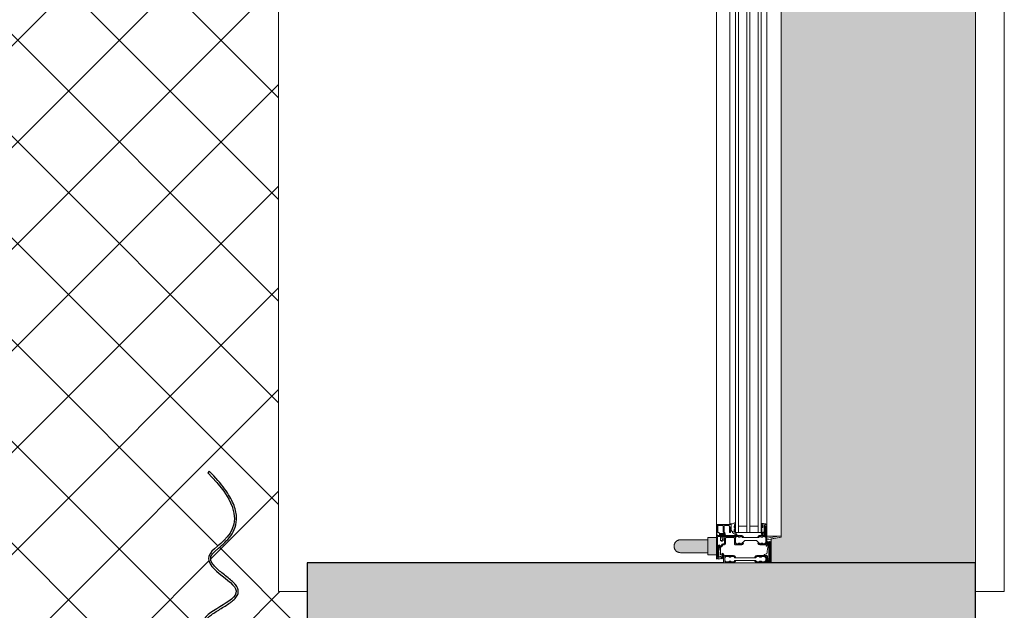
# Model space of a CAD drawing. Header units: centimetres. Extents: x 1278 to 4826, y -2037 to 1154.
# Tile 35 of 39: x 2642 to 2779, y 658 to 740. Entities that reach past the tile are written whole.
import ezdxf

# ---------------------------------------------------------------- set-up
doc = ezdxf.new("R2010")
doc.units = ezdxf.units.CM
for name, color, linetype, lineweight in [('A-widok-1', 11, 'Continuous', 9), ('Elementy szczegółów', 7, 'Continuous', 9), ('OGRODOWA - dwg temp_dwg-1', 20, 'Continuous', 35), ('Okna', 7, 'Continuous', 9), ('Okna-1', 9, 'Continuous', 9), ('Okna-2', 250, 'Continuous', 25), ('Wzór powierzchni-1', 253, 'Continuous', 9), ('Ściany', 7, 'Continuous', 9), ('Ściany-1', 254, 'Continuous', 9), ('Ściany-2', 250, 'Continuous', 25)]:
    doc.layers.add(name, color=color, linetype=linetype, lineweight=lineweight)

# ---------------------------------------------------------------- blocks, each defined once
blk = doc.blocks.new('JANSEN_AG_Jansen_Janisol_Arte_66_window_2022 - Type 1-822849-Aranżacja_wersja_01')
at = {"layer": 'Okna-1'}
for points in [[(52.86, 10.21), (52.86, 10.45), (50.54, 10.45), (50.54, 9.25), (52.86, 9.25)], [(52.6, 9.25), (50.8, 9.25), (50.83, 5.22), (51.06, 4.81), (51.47, 4.58), (51.93, 4.58), (52.34, 4.81), (52.57, 5.22), (52.6, 5.45)]]:
    blk.add_hatch(color=256, dxfattribs=at).paths.add_polyline_path(points)
at = {"layer": 'Elementy szczegółów'}
for p, q in [((50.44, 19.45), (-50.45, 19.45)), ((50.69, 18.05), (50.44, 19.45)), ((54, 18.05), (50.69, 18.05)), ((53.85, 18.05), (51.15, 18.05)), ((54, 11.45), (54, 18.05)), ((54, 18.05), (54, 11.45)), ((54, 18.05), (54, 11.45)), ((45, 17.45), (-45, 17.45)), ((45, 16.65), (-45, 16.65)), ((48.85, 17.45), (44.5, 17.45)), ((48.59, 16.75), (48.66, 16.88)), ((48.7, 17.26), (48.7, 17.3)), ((48.7, 16.91), (49.06, 16.92)), ((51.35, 17.45), (48.85, 17.45)), ((48.85, 17.15), (50.15, 17.15)), ((49.7, 17.1), (48.93, 17.1)), ((49.18, 16.74), (49.21, 16.71)), ((49.24, 16.7), (49.28, 16.75)), ((50.13, 16.84), (49.77, 16.9)), ((49.91, 16.72), (49.91, 16.71)), ((50.01, 16.74), (49.99, 16.67)), ((50, 16.65), (50.16, 16.77)), ((50.2, 16.64), (50.2, 16.89)), ((51.09, 17.74), (51.07, 17.58)), ((51.14, 17.5), (51.36, 17.45)), ((52.94, 17.75), (51.15, 17.75)), ((51.15, 17.75), (53.55, 17.75)), ((51.49, 17.69), (51.23, 17.7)), ((51.5, 16.64), (51.5, 16.89)), ((52.75, 17.42), (52.86, 17.14)), ((52.93, 17.06), (52.97, 17.05)), ((53, 17.08), (52.98, 17.43)), ((53, 16.45), (53, 16.7)), ((53.54, 17.75), (53.06, 17.75)), ((53.08, 17.54), (53.29, 17.56)), ((53.55, 17.45), (53.15, 17.45)), ((54, 16.45), (54, 16.7)), ((45, 16.25), (-45, 16.25)), ((45, 15.08), (-45, 15.08)), ((49.8, 16.25), (44.5, 16.25)), ((49.8, 15.08), (44.5, 15.08)), ((48.9, 16.25), (48.9, 15.08)), ((45, 14.68), (-45, 14.68)), ((49.8, 14.68), (44.5, 14.68)), ((48.9, 14.68), (48.9, 13.5)), ((50.2, 13.51), (50.2, 13.76)), ((51.5, 13.51), (51.5, 13.76)), ((45, 13.5), (-45, 13.5)), ((45, 13.1), (-45, 13.1)), ((45, 12.33), (-45, 12.33)), ((49.8, 13.5), (44.5, 13.5)), ((48.65, 12.33), (44.5, 12.33)), ((48.5, 13.05), (48.44, 13.09)), ((48.61, 12.33), (48.67, 12.33)), ((49.05, 12.9), (48.7, 12.95)), ((48.7, 12.36), (48.7, 12.47)), ((48.7, 10.58), (48.7, 12.42)), ((48.73, 12.5), (49.45, 12.5)), ((48.78, 12.5), (48.92, 12.5)), ((49, 12.42), (49, 12.4)), ((49.51, 12.5), (49.55, 12.5)), ((49.65, 12.65), (49.65, 12.75)), ((49.85, 13.06), (49.75, 13.04)), ((49.84, 13.09), (49.86, 13.07)), ((49.93, 13.14), (49.85, 13.13)), ((49.92, 13.18), (49.94, 13.17)), ((50.02, 13.23), (49.94, 13.21)), ((50.01, 13.26), (50.03, 13.24)), ((50.36, 12.9), (50.36, 11.75)), ((50.5, 11.8), (50.5, 12.85)), ((51.3, 13.1), (50.56, 13.1)), ((50.6, 12.95), (51.35, 12.95)), ((53, 12.21), (53, 12.46)), ((54, 12.21), (54, 12.46)), ((48.84, 12.19), (48.84, 11.58)), ((48.84, 11.35), (48.84, 10.69)), ((48.89, 11.53), (49.68, 11.53)), ((49.68, 11.4), (48.89, 11.4)), ((49.91, 10.92), (49.91, 11.48)), ((50.2, 11.45), (50.2, 10.95)), ((51.35, 11.7), (50.6, 11.7)), ((51.5, 11.35), (51.5, 11.55)), ((51.64, 11.08), (51.54, 10.91)), ((51.59, 11.3), (51.55, 11.3)), ((51.55, 11.15), (51.59, 11.15)), ((51.67, 10.83), (51.77, 11)), ((51.89, 11.06), (51.81, 11.07)), ((52.82, 11), (51.99, 11)), ((52.88, 11.23), (52.88, 11.06)), ((53.19, 11.26), (52.91, 11.26)), ((53.17, 11.45), (53.15, 11.45)), ((53.15, 11.45), (53.85, 11.45)), ((53.45, 10.98), (53.4, 11.08)), ((53.5, 11.45), (54, 11.45)), ((-53.5, 10.45), (53.5, 10.45)), ((50.07, 10.5), (48.78, 10.5)), ((48.89, 10.64), (49.76, 10.64)), ((49.81, 10.7), (49.81, 10.76)), ((49.88, 10.83), (50.06, 10.85)), ((50.2, 10.71), (50.2, 10.63)), ((50.35, 10.45), (53.15, 10.45)), ((51.71, 10.75), (51.9, 10.75)), ((53.15, 10.75), (51.71, 10.75)), ((51.96, 10.76), (52.13, 10.84)), ((52.19, 10.83), (52.25, 10.77)), ((53.2, 10.83), (53.14, 10.92)), ((53.14, 10.92), (53.19, 10.83))]:
    blk.add_line(p, q, dxfattribs=at)
at = {"layer": 'Elementy szczegółów', "flags": 128}
for points in [[(44.5, 17.45), (50.3, 17.45), (50.3, 19.45), (44.5, 19.45)], [(50.3, 19.12), (50.3, 17.45), (50.6, 17.45)], [(53.54, 17.89), (51.15, 17.89), (51.15, 17.9), (53.85, 17.9), (53.85, 16.7), (53.77, 16.7), (53.77, 16.45), (53.85, 16.45), (53.85, 16.05), (53.7, 15.9), (53.81, 15.79), (53.94, 15.93)], [(54, 16.07), (54, 16.45), (53.92, 16.45), (53.92, 16.7), (54, 16.7), (54, 17.9)], [(44.5, 13.1), (49.8, 13.1), (49.8, 16.65), (44.5, 16.65)], [(50.15, 17.29), (48.85, 17.29), (48.85, 17.3), (50.4, 17.3), (51.35, 17.3), (51.35, 16.89), (51.27, 16.89), (51.27, 16.64), (51.35, 16.64), (51.35, 16.46), (51.2, 16.31), (51.31, 16.2), (51.44, 16.34)], [(49.31, 16.76), (49.43, 16.76), (49.55, 16.75)], [(50.2, 17.1), (50.2, 16.89), (50.27, 16.89), (50.27, 16.64), (50.2, 16.64), (50.2, 16.48)], [(50.26, 16.34), (50.39, 16.2), (50.5, 16.31), (50.35, 16.46), (50.35, 16.64), (50.42, 16.64), (50.42, 16.89), (50.35, 16.89), (50.35, 17.09)], [(51.5, 16.48), (51.5, 16.64), (51.42, 16.64), (51.42, 16.89), (51.5, 16.89), (51.5, 17.3)], [(53, 17.3), (53, 16.7), (53.07, 16.7), (53.07, 16.45), (53, 16.45), (53, 16.07)], [(53.06, 15.93), (53.19, 15.79), (53.3, 15.9), (53.15, 16.05), (53.15, 16.45), (53.22, 16.45), (53.22, 16.7), (53.15, 16.7), (53.15, 17.3), (53.54, 17.3)], [(50.2, 13.92), (50.2, 13.76), (50.27, 13.76), (50.27, 13.51), (50.2, 13.51), (50.2, 10.6)], [(51.72, 10.61), (53.15, 10.61), (51.71, 10.6), (50.35, 10.6), (50.35, 13.51), (50.42, 13.51), (50.42, 13.76), (50.35, 13.76), (50.35, 13.94), (50.5, 14.09), (50.39, 14.2), (50.26, 14.06)], [(51.44, 14.06), (51.31, 14.2), (51.2, 14.09), (51.35, 13.94), (51.35, 13.76), (51.27, 13.76), (51.27, 13.51), (51.35, 13.51), (51.35, 13.15)], [(51.5, 13.1), (51.5, 13.51), (51.42, 13.51), (51.42, 13.76), (51.5, 13.76), (51.5, 13.92)], [(49.02, 12.38), (49.8, 12.38), (49.8, 12.24), (48.89, 12.24)], [(49.73, 13.02), (49.74, 12.98), (49.72, 12.97)], [(53, 12.83), (53, 12.46), (53.07, 12.46), (53.07, 12.21), (53, 12.21), (53, 11.6)], [(53.94, 12.97), (53.81, 13.11), (53.7, 13), (53.85, 12.85), (53.85, 12.46), (53.77, 12.46), (53.77, 12.21), (53.85, 12.21), (53.85, 11.6), (53.15, 11.6), (53.15, 12.21), (53.22, 12.21), (53.22, 12.46), (53.15, 12.46), (53.15, 12.85), (53.3, 13), (53.19, 13.11), (53.06, 12.97)], [(54, 11.6), (54, 12.21), (53.92, 12.21), (53.92, 12.46), (54, 12.46), (54, 12.83)], [(49.92, 10.9), (50.02, 10.85), (50.05, 10.85), (50.05, 11.55), (50.02, 11.55)], [(50.02, 10.85), (50.02, 11.55), (49.92, 11.5)], [(50.17, 10.92), (50.15, 10.92), (50.15, 11.48), (50.17, 11.48)], [(50.2, 11), (50.9, 11), (50.98, 11.16), (50.98, 11.24), (50.9, 11.4), (50.2, 11.4)], [(50.98, 11.16), (50.55, 11.4), (50.55, 11)], [(50.56, 11.55), (51.35, 11.55), (51.35, 11.35)], [(53.31, 10.9), (53.26, 11), (53.26, 11), (53.32, 10.9)]]:
    blk.add_lwpolyline(points, dxfattribs=at)
for points in [[(50.44, 19.45), (50.3, 19.45), (50.3, 19.12), (50.6, 17.45), (50.8, 17.45)], [(49, 17.15), (49, 17.1), (49.7, 17.1), (49.69, 17.15)], [(50.5, 16.31), (50.35, 16.46), (50.35, 16.64), (50.42, 16.64), (50.42, 16.89), (50.35, 16.89), (50.35, 17.15), (50.5, 17.3), (51.2, 17.3), (51.35, 17.15), (51.35, 16.89), (51.27, 16.89), (51.27, 16.64), (51.35, 16.64), (51.35, 16.46), (50.9, 16.01), (50.9, 14.39), (51.35, 13.94), (51.35, 13.76), (51.27, 13.76), (51.27, 13.51), (51.35, 13.51), (51.35, 13.25), (51.2, 13.1), (50.5, 13.1), (50.35, 13.25), (50.35, 13.51), (50.42, 13.51), (50.42, 13.76), (50.35, 13.76), (50.35, 13.94), (50.5, 14.09)], [(53.85, 12.21), (53.77, 12.21), (53.77, 12.46), (53.85, 12.46), (53.85, 12.85), (53.7, 13), (53.7, 15.9), (53.85, 16.05), (53.85, 16.45), (53.77, 16.45), (53.77, 16.7), (53.85, 16.7), (53.85, 17.15), (53.7, 17.3), (53.3, 17.3), (53.15, 17.15), (53.15, 16.7), (53.22, 16.7), (53.22, 16.45), (53.15, 16.45), (53.15, 16.05), (53.3, 15.9), (53.3, 13), (53.15, 12.85), (53.15, 12.46), (53.22, 12.46), (53.22, 12.21), (53.15, 12.21), (53.15, 11.75), (53.3, 11.6), (53.7, 11.6), (53.85, 11.75)]]:
    blk.add_lwpolyline(points, close=True, dxfattribs=at)
at = {"layer": 'Elementy szczegółów'}
for centre, radius, start, end in [((51.15, 17.9), 0.15, 90, 180), ((51.15, 17.9), 0.15, 180, 270), ((53.54, 17.6), 0.295, 270, 90), ((53.85, 17.9), 0.15, 360, 90), ((48.53, 16.69), 0.0389, 97.11, 272.1967), ((48.44, 18.3), 1.58, 273.2359, 294.4433), ((48.54, 18.58), 1.93, 269.598, 288.2456), ((47.68, 16.99), 0.884, 346.0884, 0.7441), ((48.57, 16.77), 0.0291, 170.0831, 324.1434), ((49.92, 17.04), 1.35, 170.2367, 181.8911), ((48.66, 17.26), 0.0714, 78.7701, 171.8887), ((48.71, 16.85), 0.0606, 94.6074, 148.8082), ((48.67, 17.3), 0.0329, 4.4565, 81.5254), ((48.85, 17.3), 0.15, 90, 180), ((48.85, 17.3), 0.15, 180, 270), ((48.87, 17.25), 0.174, 176.0871, 235.3409), ((48.8, 17.14), 0.0475, 233.6898, 322.9743), ((48.87, 17.09), 0.0361, 45.4754, 135.9864), ((48.93, 17.15), 0.0512, 224.5613, 270.1912), ((49.07, 16.84), 0.0822, 63.3256, 94.6546), ((49.07, 16.91), 0.05, 292.5905, 337.4095), ((49.1, 16.9), 0.0138, 331.471, 67.6157), ((49.16, 16.72), 0.0298, 40.56, 114.4166), ((49.23, 16.72), 0.0205, 214.8174, 318.8688), ((49.3, 16.74), 0.0263, 86.4969, 143.1476), ((49.65, 19.86), 3.1, 268.2693, 274.6999), ((49.8, 15.24), 1.86, 81.3415, 93.2358), ((49.78, 16.95), 0.0526, 101.9352, 252.4783), ((50.13, 14.71), 2.32, 91.1696, 98.8696), ((49.9, 16.75), 0.0126, 20.5655, 91.2237), ((49.86, 16.74), 0.0579, 341.0889, 17.6805), ((49.92, 16.71), 0.0112, 159.3565, 296.5859), ((49.63, 17.15), 0.539, 303.2737, 311.8946), ((50, 16.66), 0.0112, 159.5978, 307.8824), ((50, 16.74), 0.012, 345.9892, 136.7165), ((50.08, 17.06), 0.0251, 270.1295, 81.8292), ((50.07, 16.68), 0.162, 56.7491, 69.7239), ((50.15, 17.09), 0.2, 0, 90), ((50.15, 17.1), 0.05, 1.2442, 89.9904), ((50.14, 16.8), 0.0278, 307.4225, 56.4399), ((50.4, 16.48), 0.2, 180, 225), ((51.15, 17.58), 0.0819, 180, 262.9232), ((51.11, 17.73), 0.02, 71.1495, 171.7025), ((51.15, 17.91), 0.162, 258.5219, 269.992), ((51.23, 17.62), 0.073, 89.673, 240.327), ((51.48, 18.12), 0.63, 242.3634, 267.8777), ((51.29, 17.61), 0.0462, 103.3978, 234.8863), ((51.5, 17.96), 0.453, 239.4777, 264.6514), ((51.49, 16.63), 1.05, 89.756, 101.1882), ((51.47, 16.87), 0.772, 80.2804, 103.259), ((51.3, 17.61), 0.0134, 107.4026, 252.5974), ((51.48, 17.89), 0.346, 238.1064, 266.2066), ((51.35, 17.3), 0.15, 0, 90), ((51.26, 16.78), 0.679, 69.0644, 80.9356), ((51.3, 16.48), 0.2, 315, 0), ((51.44, 17.4), 0.144, 38.1351, 85.3606), ((51.45, 17.5), 0.0126, 284.6093, 84.1829), ((51.49, 17.68), 0.00917, 270, 91.967), ((51.72, 17.96), 0.586, 247.473, 262.527), ((51.66, 17.62), 0.166, 232.8283, 268.3308), ((54.97, 38.52), 21.16, 260.8303, 263.6893), ((51.65, 17.42), 0.0405, 259.4534, 92.9365), ((52.63, 17.36), 0.134, 26.6269, 84.1737), ((52.96, 17.17), 0.11, 193.997, 252.8841), ((52.94, 17.72), 0.0325, 41.9393, 82.7039), ((53, 17.78), 0.0542, 221.9334, 318.0666), ((52.98, 17.07), 0.025, 256.9682, 13.0318), ((53.09, 17.43), 0.111, 96.7353, 177.7932), ((53.15, 17.3), 0.15, 90, 180), ((53.07, 17.72), 0.0303, 93.335, 139.9654), ((53.21, 17.47), 0.0212, 87.0187, 269.2449), ((53.15, 17.9), 0.451, 277.9536, 314.7631), ((53.18, 17.69), 0.203, 278.8029, 308.5811), ((53.29, 17.54), 0.0168, 328.3181, 91.6819), ((53.4, 17.47), 0.0247, 105.6982, 279.3178), ((53.27, 17.87), 0.396, 288.0126, 304.1241), ((53.35, 17.81), 0.365, 278.7263, 316.4481), ((53.48, 17.56), 0.021, 310.8827, 140.7625), ((53.53, 17.63), 0.118, 321.2747, 84.3555), ((53.55, 17.6), 0.15, 270, 90), ((53.2, 16.07), 0.2, 180, 225), ((53.8, 16.07), 0.2, 315, 0), ((50.4, 13.92), 0.2, 135, 180), ((51.3, 13.92), 0.2, 360, 45), ((48.42, 13.06), 0.0394, 50.1433, 221.4371), ((47.88, 12.56), 0.702, 10.2455, 42.9607), ((48.81, 13.44), 0.498, 230.6142, 256.3966), ((46.1, 12.35), 2.49, 0.119, 7.7353), ((48.61, 12.35), 0.0216, 182.7538, 266.0759), ((48.67, 12.36), 0.0301, 270.8176, 359.2314), ((48.78, 12.42), 0.08, 90, 180), ((48.73, 12.47), 0.0306, 90.7215, 179.2784), ((48.82, 13.06), 0.04, 88.8789, 261.1998), ((48.84, 12.33), 0.77, 63.5853, 91.0272), ((48.73, 12.17), 0.851, 66.7193, 84.3924), ((48.92, 12.42), 0.08, 0, 90), ((49.02, 12.4), 0.02, 180, 270), ((49.06, 12.93), 0.0319, 261.0746, 63.5444), ((49.22, 13.06), 0.0396, 93.481, 270), ((49.59, 13.58), 0.689, 234.0612, 269.09), ((49.21, 12.16), 0.938, 60.005, 89.865), ((49.25, 12.31), 0.708, 61.6392, 92.6248), ((49.48, 12.5), 0.03, 360, 176.1774), ((49.58, 12.48), 0.0265, 118.5472, 148.3871), ((49.49, 12.65), 0.161, 297.2736, 358.6432), ((49.57, 12.91), 0.0259, 270, 58.882), ((49.66, 12.75), 0.0116, 31.3348, 178.6652), ((49.82, 12.84), 0.163, 209.8331, 242.6234), ((49.71, 13.01), 0.0422, 236.8188, 284.1311), ((49.75, 13.02), 0.02, 96.2539, 194.2094), ((49.73, 12.99), 0.0102, 295.9102, 16.3487), ((49.78, 12.77), 0.0841, 242.9729, 333.1566), ((49.85, 13.11), 0.0227, 96.8692, 230.1666), ((30.5, 25.3), 23.08, 326.9997, 328.577), ((49.85, 13.07), 0.0107, 275.0343, 50.2558), ((49.94, 13.19), 0.0192, 99.381, 222.7086), ((49.93, 13.16), 0.0145, 275.8962, 43.2226), ((50.03, 13.27), 0.0188, 103.0673, 218.9841), ((50.16, 12.45), 0.849, 89.7202, 99.4716), ((50.02, 13.24), 0.0104, 274.9856, 40.1245), ((50.17, 13.28), 0.0276, 340.8664, 89.099), ((50.56, 12.9), 0.2, 90, 180), ((50.6, 12.85), 0.1, 90, 180), ((51.3, 13.15), 0.05, 270, 0), ((51.35, 13.1), 0.15, 270, 0), ((53.2, 12.83), 0.2, 135, 180), ((53.8, 12.83), 0.2, 360, 45), ((48.89, 12.19), 0.05, 90, 180), ((48.89, 11.58), 0.05, 180, 270), ((48.89, 11.35), 0.05, 90, 180), ((49.69, 11.72), 0.319, 269.7872, 325.3755), ((49.69, 11.72), 0.189, 269.7872, 325.3755), ((50, 11.5), 0.194, 30.4268, 145.5298), ((49.93, 11.48), 0.02, 120, 180), ((50.01, 11.49), 0.0739, 29.7805, 141.1641), ((50.02, 11.52), 0.03, 90, 120), ((50.15, 11.59), 0.113, 202.3389, 267.677), ((50.12, 11.57), 0.0613, 217.983, 33.9465), ((50.17, 11.45), 0.03, 0, 90), ((50.56, 11.75), 0.2, 180, 270), ((50.6, 11.8), 0.1, 180, 270), ((51.25, 11.1), 0.36, 163.9938, 196.0062), ((51.35, 11.55), 0.15, 0, 90), ((51.55, 11.35), 0.2, 180, 270), ((51.55, 11.35), 0.05, 180, 270), ((51.59, 11.1), 0.2, 329.9964, 90), ((51.59, 11.1), 0.05, 330, 90), ((51.22, 11.21), 0.588, 319.068, 343.3531), ((51.81, 11.03), 0.0344, 88.1221, 160.8341), ((51.72, 11.02), 0.183, 306.3665, 2.8729), ((51.64, 11.09), 0.343, 312.0809, 341.1357), ((51.88, 11.03), 0.0259, 0, 79.786), ((51.99, 10.98), 0.029, 90, 163.8451), ((52.81, 11.27), 0.131, 117.9386, 189.3922), ((52.73, 11.26), 0.05, 189.3922, 4.076), ((53.01, 11.02), 0.445, 77.5518, 125.4757), ((52.84, 11.27), 0.0597, 108.1402, 184.076), ((53, 10.73), 0.62, 63.7453, 106.8469), ((52.82, 11.06), 0.0601, 270, 358.8577), ((52.91, 11.23), 0.03, 90, 178.8577), ((53.15, 11.6), 0.15, 180, 270), ((53.15, 11.6), 0.147, 249.9709, 270.1852), ((53.27, 11), 0.15, 90, 210.8956), ((53.27, 11), 0.15, 30, 210.8956), ((53.15, 10.8), 0.35, 270, 30), ((53.15, 11.24), 0.21, 61.1946, 85.4299), ((53.19, 11.15), 0.113, 59.1717, 88.0981), ((52.92, 10.9), 0.62, 34.7111, 57.7646), ((53.27, 11.26), 0.0241, 225.1127, 64.0724), ((53.27, 11), 0.15, 67.5245, 90), ((53.36, 11.21), 0.0811, 248.525, 29.0199), ((53.85, 11.6), 0.15, 270, 360), ((48.78, 10.58), 0.08, 180, 270), ((48.89, 10.69), 0.05, 180, 270), ((49.75, 10.7), 0.0609, 280.2559, 1.4424), ((49.88, 10.76), 0.075, 95, 180), ((49.93, 10.92), 0.02, 180, 240), ((50.02, 10.88), 0.03, 240, 270), ((50.15, 10.81), 0.113, 92.323, 157.6611), ((50.06, 10.71), 0.143, 358.6814, 87.1266), ((50.07, 10.63), 0.125, 270, 0), ((50.17, 10.95), 0.03, 270, 0), ((50.35, 10.6), 0.15, 180, 270), ((51.72, 10.81), 0.2, 150, 270), ((51.71, 10.8), 0.0502, 150.1476, 275.4168), ((51.71, 10.8), 0.05, 150, 270), ((51.85, 10.86), 0.025, 134.3174, 320.5338), ((51.9, 10.9), 0.149, 271.0988, 295.169), ((52.15, 10.8), 0.0461, 43.1599, 114.984), ((52.31, 10.83), 0.0818, 225.2219, 285.5744), ((52.73, 8.49), 2.3, 79.8922, 100.0942), ((53.15, 10.8), 0.0502, 250.355, 34.6858), ((53.15, 10.8), 0.19, 270, 30), ((53.15, 10.8), 0.2, 270, 30), ((53.15, 10.8), 0.05, 270, 30)]:
    blk.add_arc(centre, radius, start, end, dxfattribs=at)
at = {"layer": 'Okna'}
for p, q in [((50.5, 10.45), (50.5, 9.25)), ((52.9, 9.25), (52.9, 10.45)), ((50.5, 9.25), (50.54, 9.25)), ((50.5, 9.25), (52.9, 9.25)), ((50.8, 9.25), (50.8, 5.45)), ((52.6, 5.45), (52.6, 9.25)), ((52.86, 9.25), (52.9, 9.25))]:
    blk.add_line(p, q, dxfattribs=at)
blk.add_open_spline([(50.8, 5.45), (50.8, 5.37), (50.82, 5.25), (50.87, 5.1), (50.91, 5.02), (50.95, 4.95), (51, 4.89), (51.05, 4.83), (51.11, 4.77), (51.17, 4.72), (51.25, 4.67), (51.35, 4.62), (51.5, 4.57), (51.7, 4.54), (51.9, 4.57), (52.05, 4.62), (52.15, 4.67), (52.23, 4.72), (52.29, 4.77), (52.35, 4.83), (52.42, 4.9), (52.47, 4.98), (52.51, 5.05), (52.54, 5.12), (52.58, 5.25), (52.6, 5.37), (52.6, 5.45)], degree=3, knots=[0, 0, 0, 0, 0.083333, 0.125, 0.166667, 0.1875, 0.208333, 0.25, 0.270833, 0.291667, 0.333333, 0.375, 0.416667, 0.5, 0.583333, 0.625, 0.666667, 0.708333, 0.729167, 0.75, 0.791667, 0.833333, 0.854167, 0.875, 0.916667, 1, 1, 1, 1], dxfattribs=at)
blk = doc.blocks.new('Zasłona1 - Zasłona-857206-Aranżacja_wersja_01')
at = {"layer": 'Okna-2'}
for p, q in [((-745.24, 2667.83), (-745.01, 2668.02)), ((-782.96, 2666.45), (-782.74, 2666.24))]:
    blk.add_line(p, q, dxfattribs=at)
for points, knots in [([(-782.74, 2666.24), (-775.18, 2673.8), (-771.1, 2661.01), (-766.01, 2674.98), (-762.13, 2660.79), (-757, 2674.89), (-752.69, 2661.05), (-748.38, 2671.56), (-745.24, 2667.83)], [0, 0, 0, 0, 0.444915, 0.935639, 1.444382, 1.948916, 2.415344, 2.766197, 2.766197, 2.766197, 2.766197]), ([(-745.01, 2668.02), (-745.49, 2668.6), (-746.19, 2669.19), (-747.09, 2669.55), (-747.74, 2669.61), (-748.35, 2669.48), (-749.09, 2669.13), (-749.9, 2668.45), (-750.6, 2667.65), (-751.11, 2667.06), (-751.47, 2666.68), (-751.8, 2666.37), (-752.09, 2666.19), (-752.35, 2666.12), (-752.59, 2666.11), (-752.84, 2666.18), (-753.18, 2666.35), (-753.64, 2666.74), (-754.2, 2667.41), (-754.74, 2668.17), (-755.29, 2668.94), (-755.74, 2669.51), (-756.12, 2669.88), (-756.41, 2670.12), (-756.68, 2670.25), (-756.91, 2670.32), (-757.14, 2670.35), (-757.43, 2670.32), (-757.86, 2670.16), (-758.35, 2669.8), (-758.91, 2669.21), (-759.44, 2668.52), (-759.97, 2667.79), (-760.48, 2667.09), (-760.97, 2666.49), (-761.36, 2666.13), (-761.63, 2665.96), (-761.78, 2665.91), (-761.88, 2665.89), (-761.97, 2665.89), (-762.1, 2665.92), (-762.28, 2666.01), (-762.54, 2666.22), (-762.89, 2666.61), (-763.32, 2667.24), (-763.76, 2667.95), (-764.2, 2668.68), (-764.65, 2669.37), (-765.04, 2669.86), (-765.38, 2670.17), (-765.65, 2670.36), (-765.95, 2670.48), (-766.28, 2670.52), (-766.61, 2670.45), (-766.9, 2670.3), (-767.18, 2670.1), (-767.55, 2669.76), (-767.99, 2669.26), (-768.53, 2668.57), (-769.07, 2667.89), (-769.61, 2667.29), (-770.06, 2666.92), (-770.4, 2666.74), (-770.63, 2666.66), (-770.86, 2666.65), (-771.09, 2666.69), (-771.33, 2666.81), (-771.61, 2667.04), (-771.91, 2667.36), (-772.36, 2667.87), (-773, 2668.62), (-773.93, 2669.49), (-775.11, 2670.14), (-776.59, 2670.36), (-778.34, 2669.95), (-780.42, 2668.76), (-782.06, 2667.34), (-782.96, 2666.45)], [-2.766197, -2.766197, -2.766197, -2.766197, -2.714004, -2.687908, -2.661812, -2.635716, -2.60962, -2.557427, -2.505235, -2.479139, -2.453043, -2.426946, -2.40085, -2.374754, -2.348658, -2.322562, -2.296465, -2.244273, -2.192081, -2.139888, -2.087696, -2.035503, -2.009407, -1.983311, -1.957215, -1.944167, -1.931119, -1.905022, -1.878926, -1.826734, -1.774541, -1.722349, -1.670157, -1.617964, -1.565772, -1.513579, -1.487483, -1.461387, -1.448339, -1.435291, -1.409195, -1.383098, -1.357002, -1.30481, -1.252617, -1.200425, -1.148233, -1.09604, -1.043848, -1.017752, -0.991655, -0.965559, -0.939463, -0.913367, -0.887271, -0.861175, -0.835078, -0.782886, -0.730694, -0.678501, -0.626309, -0.574116, -0.54802, -0.521924, -0.495828, -0.469732, -0.443635, -0.417539, -0.391443, -0.365347, -0.313154, -0.260962, -0.20877, -0.156577, -0.104385, -0.052192, 0, 0, 0, 0])]:
    blk.add_open_spline(points, degree=3, knots=knots, dxfattribs=at)
blk = doc.blocks.new('PApapetttsy2 - PApapetttsy-921952-Aranżacja_wersja_01')
at = {"layer": 'Okna'}
for p, q in [((-396.22, 2678.08), (-396.22, 2682.08)), ((-512.22, 2678.08), (-396.22, 2678.08))]:
    blk.add_line(p, q, dxfattribs=at)
blk = doc.blocks.new('OGRODOWA - dwg temp_dwg-805956-Aranżacja_wersja_01')
at = {"layer": 'A-widok-1', "flags": 128}
blk.add_lwpolyline([(-4843.87, 1244.37), (-4843.87, 1248.37), (-4727.87, 1248.37), (-4727.87, 1244.37)], dxfattribs=at)

msp = doc.modelspace()

# ---------------------------------------------------------------- hatches: boundary and pattern name
at = {"layer": 'Wzór powierzchni-1'}
h = msp.add_hatch(dxfattribs=at)
h.set_pattern_fill('FP_1', color=256, style=0, pattern_type=2)
h.set_pattern_definition([(45, (2203.381, -3095.65), (-7.071068, 7.071068), []), (135, (2203.381, -3095.65), (-7.071068, -7.071068), [])])
h.paths.add_polyline_path([(2678.08, 396.22), (2678.08, 512.22), (2682.08, 512.22), (2682.08, 607.22), (2662.08, 607.22), (2662.08, 634.22), (2682.08, 634.22), (2682.08, 660.22), (2678.08, 660.22), (2678.08, 776.22), (2682.08, 776.22), (2682.08, 786.31), (2346.08, 803.54), (2346.08, 781.92), (2347.48, 781.92), (2347.48, 775.92), (2346.48, 775.92), (2346.48, 774.32), (2346.08, 774.32), (2346.08, 692.32), (2346.48, 692.32), (2346.48, 690.72), (2347.48, 690.72), (2347.48, 684.72), (2346.08, 684.72), (2346.08, 396.22), (2664.39, 396.22)])
h.paths.add_polyline_path([(2390.22, 402.07), (2390.04, 402.15), (2390.08, 402.24)])
h.paths.add_polyline_path([(2355.02, 551.82), (2355.02, 551.96), (2355.19, 551.96)])
h.paths.add_polyline_path([(2484.74, 418.87), (2484.74, 418.73), (2484.7, 418.84)])
h.paths.add_polyline_path([(2392.3, 396.56), (2391.57, 397), (2391.57, 397.15), (2391.49, 397.29), (2391.43, 397.34), (2391.18, 398.24), (2390.9, 398.28), (2390.8, 399.18), (2390.96, 399.31), (2390.8, 400.21), (2390.87, 400.28), (2390.73, 400.5), (2390.89, 400.86), (2391.17, 401.16), (2391.26, 401.16), (2391.43, 401.32), (2391.52, 401.26), (2391.77, 401.38), (2392.1, 401.23), (2392.28, 401.08), (2392.01, 401.84), (2391.11, 401.68), (2390.99, 401.7), (2390.73, 401.62), (2390.46, 401.77), (2390, 402.45), (2389.97, 402.9), (2389.94, 403.09), (2389.74, 403.11), (2355.72, 545.02), (2356.04, 545.18), (2355.67, 545.44), (2355.57, 545.49), (2355.66, 546.04), (2355.57, 546.11), (2355.96, 546.76), (2356.15, 546.77), (2356.28, 546.8), (2356.35, 546.92), (2357.22, 547.16), (2357.05, 547.66), (2356.64, 547.4), (2356.14, 547.39), (2355.52, 547.54), (2355.37, 547.76), (2355.32, 548.01), (2355.26, 548.08), (2354.94, 548.95), (2354.75, 548.92), (2354.58, 549.89), (2354.79, 550.03), (2354.58, 550.92), (2354.67, 551.03), (2354.57, 551.31), (2354.72, 551.58), (2355.41, 552.04), (2355.84, 552.08), (2356.04, 552.1), (2356.06, 552.3), (2446.44, 573.95), (2446.6, 573.63), (2446.86, 574), (2447, 574.1), (2447.46, 574.01), (2447.54, 574.09), (2448.19, 573.69), (2448.19, 573.54), (2448.27, 573.4), (2448.34, 573.32), (2448.66, 572.47), (2448.84, 572.49), (2448.99, 571.52), (2448.8, 571.38), (2448.99, 570.49), (2448.89, 570.41), (2449.04, 570.24), (2448.87, 569.83), (2448.61, 569.61), (2448.5, 569.53), (2448.27, 569.34), (2448.24, 569.43), (2447.99, 569.31), (2447.66, 569.46), (2447.48, 569.61), (2447.7, 569.14), (2448.25, 569.16), (2449.01, 568.93), (2449.43, 568.62), (2449.71, 568.28), (2449.82, 568.14), (2450.08, 567.34), (2472.46, 473.78), (2472.24, 472.94), (2471.91, 472.47), (2471.51, 472.14), (2471, 471.91), (2471.27, 471.92), (2471.8, 471.89), (2472.29, 471.72), (2472.76, 471.39), (2473.05, 471.04), (2473.26, 470.62), (2473.41, 470.11), (2484.13, 425.16), (2483.91, 424.32), (2483.57, 423.84), (2483.17, 423.52), (2482.67, 423.29), (2482.61, 423.23), (2482.72, 423.03), (2483.12, 423.29), (2483.62, 423.3), (2484.24, 423.15), (2484.39, 422.94), (2484.44, 422.68), (2484.5, 422.61), (2484.82, 421.74), (2485.01, 421.77), (2485.18, 420.8), (2484.97, 420.67), (2485.18, 419.77), (2485.09, 419.66), (2485.19, 419.38), (2485.04, 419.11), (2484.35, 418.65), (2483.98, 418.59), (2483.72, 418.59), (2483.7, 418.39), (2393.32, 396.74), (2393.16, 397.06), (2392.9, 396.69), (2392.76, 396.59), (2392.3, 396.68), (2392.28, 396.59)])
h.paths.add_polyline_path([(2512.08, 396.57), (2506.46, 397.22), (2501.23, 399.03), (2496.61, 401.82), (2492.71, 405.48), (2489.84, 409.45), (2487.68, 414.32), (2486.57, 419.54), (2486.65, 425.29), (2487.81, 430.43), (2490.15, 435.44), (2493.31, 439.65), (2497.39, 443.19), (2501.93, 445.74), (2506.78, 447.31), (2512.08, 447.87), (2517.7, 447.22), (2522.92, 445.41), (2527.55, 442.62), (2531.23, 439.26), (2534.31, 434.99), (2536.48, 430.12), (2537.59, 424.9), (2537.5, 419.15), (2536.35, 414.01), (2534, 409), (2531.08, 405), (2526.77, 401.25), (2522.4, 398.75), (2517.28, 397.12), (2512.87, 396.65)])
h.paths.add_polyline_path([(2521.73, 400.54), (2522.75, 400.99), (2522.22, 400.74), (2521.75, 400.56)])
h.paths.add_polyline_path([(2393.14, 401.8), (2396.41, 402.69), (2395.67, 402.9), (2395.2, 403.23), (2394.91, 403.58), (2394.64, 404.14), (2394.57, 404.2), (2394.35, 404.12), (2394.63, 403.72), (2394.65, 403.2), (2394.5, 402.57), (2394.2, 402.44), (2394.02, 402.42), (2393.96, 402.3), (2393.08, 402.06), (2393.13, 401.83)])
h.paths.add_polyline_path([(2670.02, 402.01), (2669.83, 402.24), (2671, 403.58), (2671.26, 404.82), (2670.8, 405.96), (2669.93, 406.95), (2668.14, 408.72), (2667.91, 409.06), (2667.91, 409.86), (2668.4, 410.65), (2669.23, 411.41), (2671.94, 413.73), (2672.03, 414.27), (2671.59, 415.09), (2670.91, 415.75), (2669.75, 416.65), (2668.09, 417.98), (2667.65, 418.76), (2667.6, 418.97), (2667.89, 419.57), (2668.39, 420.06), (2669.64, 420.91), (2671.53, 422.16), (2672.12, 422.94), (2672.2, 423.1), (2671.98, 423.8), (2671.38, 424.48), (2670.31, 425.37), (2668.95, 426.59), (2668.68, 426.93), (2668.41, 427.46), (2668.39, 428.08), (2668.97, 428.92), (2671.14, 431.04), (2671.76, 432.16), (2671.96, 433.54), (2671.51, 435.32), (2670.24, 437.44), (2668.24, 439.74), (2668.45, 439.96), (2670.64, 437.44), (2671.85, 435.32), (2672.26, 433.53), (2672.02, 432.03), (2671.14, 430.62), (2669.88, 429.38), (2668.95, 428.48), (2668.68, 428.01), (2668.78, 427.37), (2669.23, 426.72), (2670.07, 425.93), (2672.04, 424.23), (2672.39, 423.71), (2672.49, 423.05), (2671.98, 422.21), (2671.23, 421.57), (2669.88, 420.71), (2668.39, 419.69), (2668.02, 419.28), (2667.94, 418.76), (2668.14, 418.4), (2668.69, 417.83), (2669.58, 417.13), (2671.59, 415.54), (2672.07, 414.95), (2672.32, 414.27), (2672.07, 413.42), (2671.54, 412.8), (2670.15, 411.72), (2668.69, 410.53), (2668.38, 410.19), (2668.14, 409.62), (2668.25, 409.06), (2668.82, 408.35), (2670.91, 406.27), (2671.17, 405.96), (2671.57, 404.77), (2671.26, 403.44), (2671, 403.14)])
h.paths.add_polyline_path([(2498.32, 402.93), (2498.08, 403.1), (2498.26, 402.96)])
h.paths.add_polyline_path([(2395.84, 403.2), (2395.72, 403.24), (2395.67, 403.23)])
h.paths.add_polyline_path([(2395.04, 404.31), (2395.41, 404.28), (2395.39, 404.4), (2395.07, 404.32)])
h.paths.add_polyline_path([(2497.84, 403.23), (2497.49, 403.55), (2497.18, 403.8), (2496.76, 404.1), (2497.66, 403.34)])
h.paths.add_polyline_path([(2494.39, 406.45), (2494.12, 406.76), (2493.66, 407.28), (2494.37, 406.47)])
h.paths.add_polyline_path([(2530.05, 406.74), (2530.94, 407.78), (2530.48, 407.25), (2530.16, 406.87)])
h.paths.add_polyline_path([(2533.08, 411.18), (2533.68, 412.33), (2533.38, 411.79), (2533.09, 411.22)])
h.paths.add_polyline_path([(2535.06, 416.29), (2535.33, 417.31), (2535.22, 417.25), (2535.2, 416.88), (2535.14, 416.6)])
h.paths.add_polyline_path([(2599.43, 419.82), (2598.52, 420.18), (2599.42, 419.82)])
h.paths.add_polyline_path([(2601.66, 419.59), (2599.95, 419.67), (2599.23, 419.91), (2597.01, 421.08), (2545.2, 454.17), (2545.12, 454.08), (2536.53, 459.65), (2535.29, 460.77), (2534.1, 462.64), (2533.51, 464.24), (2533.33, 466.32), (2533.69, 468.38), (2534.58, 470.27), (2568.93, 524.27), (2570.56, 526.08), (2571.98, 527.07), (2573.94, 527.79), (2576.02, 527.97), (2578.1, 527.6), (2580.71, 526.26), (2587.66, 521.73), (2588.67, 521.19), (2633.9, 492.3), (2635.14, 491.63), (2641.74, 487.3), (2642.5, 486.43), (2643.05, 485.52), (2643.34, 484.86), (2643.6, 483.47), (2643.43, 481.29), (2643.27, 480.69), (2642.35, 479.07), (2605.85, 421.84), (2604.88, 420.83), (2603.78, 420.15), (2602.83, 419.81), (2601.67, 419.59)])
h.paths.add_polyline_path([(2488.47, 420.47), (2488.45, 420.91), (2488.32, 422.37), (2488.37, 421.31), (2488.46, 420.57)])
h.paths.add_polyline_path([(2535.84, 421.88), (2535.85, 422.54), (2535.84, 422.07)])
h.paths.add_polyline_path([(2483.58, 424.32), (2483.75, 425.6), (2483.65, 425.49), (2483.57, 424.39)])
h.paths.add_polyline_path([(2483.33, 425.23), (2483.46, 425.53), (2483.31, 425.39)])
h.paths.add_polyline_path([(2488.73, 426.27), (2488.8, 426.42), (2488.9, 427.05), (2488.95, 427.42), (2489.04, 427.93), (2488.74, 426.42)])
h.paths.add_polyline_path([(2490.2, 431.32), (2490.28, 431.42), (2490.64, 432.37), (2490.23, 431.42)])
h.paths.add_polyline_path([(2492.77, 435.96), (2492.95, 436.2), (2492.83, 436.05)])
h.paths.add_polyline_path([(2531.05, 436.48), (2530.36, 437.39), (2530.59, 437.04), (2531.02, 436.53)])
h.paths.add_polyline_path([(2527.59, 440.15), (2526.49, 441.1), (2526.92, 440.7), (2527.34, 440.39), (2527.57, 440.17)])
h.paths.add_polyline_path([(2521.93, 443.8), (2521.9, 443.84), (2521.82, 443.84)])
h.paths.add_polyline_path([(2513.34, 445.87), (2513.34, 445.88), (2513.04, 445.91)])
h.paths.add_polyline_path([(2383.88, 448.94), (2383.83, 449.46), (2384.05, 450.29), (2384.38, 450.77), (2384.79, 451.11), (2385.29, 451.32), (2384.97, 451.31), (2384.45, 451.36), (2384.01, 451.52), (2383.53, 451.85), (2383.24, 452.2), (2383.02, 452.63), (2383.14, 452.05), (2383.87, 449.01)])
h.paths.add_polyline_path([(2384.17, 449.01), (2384.31, 449.13), (2384.2, 449.18), (2384.18, 449.02)])
h.paths.add_polyline_path([(2384.46, 449.08), (2384.65, 449.18), (2384.56, 449.26), (2384.49, 449.13)])
h.paths.add_polyline_path([(2384.17, 451.82), (2384.06, 451.86), (2384.01, 451.85)])
h.paths.add_polyline_path([(2383.37, 452.93), (2383.74, 452.9), (2383.73, 453.02), (2383.4, 452.94)])
h.paths.add_polyline_path([(2551.74, 467.37), (2551.18, 467.57), (2551.57, 467.43)])
h.paths.add_polyline_path([(2553.53, 466.51), (2552.42, 467.08), (2553.43, 466.56)])
h.paths.add_polyline_path([(2472.56, 470.22), (2472.77, 470.37), (2472.55, 470.34), (2472.56, 470.28)])
h.paths.add_polyline_path([(2472.92, 470.31), (2473.02, 470.38), (2472.8, 470.5), (2472.91, 470.33)])
h.paths.add_polyline_path([(2471.91, 472.94), (2472.08, 474.22), (2471.98, 474.11), (2471.9, 472.99)])
h.paths.add_polyline_path([(2471.66, 473.85), (2471.8, 474.15), (2471.64, 474.06)])
h.paths.add_polyline_path([(2510.14, 492.49), (2504.39, 492.59), (2498.79, 493.88), (2493.57, 496.31), (2488.98, 499.77), (2485.21, 504.11), (2482.42, 509.14), (2480.74, 514.64), (2480.24, 520.36), (2480.94, 526.07), (2482.82, 531.51), (2485.86, 536.53), (2489.7, 540.64), (2494.41, 543.94), (2499.7, 546.18), (2505.34, 547.28), (2511.09, 547.18), (2516.69, 545.89), (2521.9, 543.46), (2526.49, 540), (2530.27, 535.66), (2533.05, 530.63), (2534.75, 524.96), (2535.23, 519.4), (2534.53, 513.7), (2532.66, 508.26), (2529.7, 503.33), (2525.78, 499.13), (2521.07, 495.83), (2515.62, 493.55), (2510.65, 492.59)])
h.paths.add_polyline_path([(2579.03, 509.71), (2578.35, 510.47), (2578.71, 509.98)])
h.paths.add_polyline_path([(2587.02, 522.1), (2586.03, 522.44), (2586.46, 522.32), (2586.95, 522.13)])
h.paths.add_polyline_path([(2360.06, 546.06), (2360.54, 546.26), (2360.51, 546.83), (2360.72, 547.55), (2361.04, 548.01), (2361.46, 548.35), (2361.92, 548.55), (2361.16, 548.38), (2358.16, 547.55), (2358.29, 547.39), (2359.19, 547.55), (2359.26, 547.47), (2359.57, 547.6), (2359.84, 547.46), (2360.05, 547.2), (2360.2, 547.05), (2360.33, 546.86), (2360.24, 546.83), (2360.36, 546.57), (2360.26, 546.3), (2360.1, 546.11)])
h.paths.add_polyline_path([(2360.84, 546.25), (2360.97, 546.37), (2360.87, 546.48), (2360.84, 546.26)])
h.paths.add_polyline_path([(2361.12, 546.32), (2361.31, 546.48), (2361.22, 546.48), (2361.15, 546.37)])
h.paths.add_polyline_path([(2670.02, 565.81), (2669.83, 566.04), (2671, 567.38), (2671.26, 568.62), (2670.8, 569.76), (2669.83, 570.84), (2668.14, 572.53), (2667.91, 572.86), (2667.91, 573.66), (2668.4, 574.45), (2669.23, 575.21), (2671.94, 577.53), (2672, 578.15), (2671.59, 578.89), (2670.95, 579.52), (2669.75, 580.45), (2668.09, 581.78), (2667.72, 582.28), (2667.6, 582.77), (2667.89, 583.37), (2668.65, 584.06), (2669.64, 584.71), (2671.59, 586.02), (2672.12, 586.74), (2672.2, 586.9), (2671.98, 587.6), (2671.38, 588.28), (2670.24, 589.22), (2668.95, 590.39), (2668.65, 590.78), (2668.41, 591.34), (2668.45, 591.97), (2668.97, 592.72), (2671.14, 594.84), (2671.76, 595.96), (2671.96, 597.34), (2671.51, 599.12), (2670.24, 601.24), (2668.24, 603.54), (2668.45, 603.76), (2670.64, 601.24), (2671.85, 599.12), (2672.26, 597.33), (2671.96, 595.73), (2671.14, 594.42), (2669.88, 593.18), (2668.97, 592.32), (2668.68, 591.81), (2668.78, 591.17), (2669.23, 590.52), (2670.07, 589.73), (2672, 588.09), (2672.39, 587.51), (2672.49, 586.85), (2671.98, 586.01), (2671.23, 585.37), (2669.88, 584.51), (2668.39, 583.49), (2667.98, 582.97), (2667.89, 582.75), (2668.09, 582.26), (2668.65, 581.66), (2669.83, 580.75), (2671.59, 579.34), (2672.07, 578.75), (2672.32, 578.06), (2672.21, 577.4), (2671.54, 576.6), (2670.02, 575.43), (2668.69, 574.33), (2668.38, 573.99), (2668.14, 573.42), (2668.25, 572.86), (2668.82, 572.15), (2670.91, 570.07), (2671.26, 569.48), (2671.57, 568.57), (2671.26, 567.24), (2671, 566.94)])
h.paths.add_polyline_path([(2348.44, 567.3), (2348.44, 567.46), (2348.28, 567.56), (2348.28, 670.34), (2348.44, 670.4), (2348.44, 670.5), (2403.12, 670.5), (2403.12, 670.34), (2403.28, 670.34), (2403.28, 567.46), (2403.12, 567.46), (2403.02, 567.3), (2351.96, 567.3)])
h.paths.add_polyline_path([(2449.23, 567.46), (2449.43, 567.61), (2449.21, 567.58), (2449.22, 567.51)])
h.paths.add_polyline_path([(2449.58, 567.55), (2449.68, 567.62), (2449.47, 567.74), (2449.57, 567.58)])
h.paths.add_polyline_path([(2670.02, 639.01), (2669.83, 639.24), (2671, 640.58), (2671.26, 641.82), (2670.8, 642.96), (2669.83, 644.04), (2668.14, 645.72), (2667.91, 646.06), (2667.91, 646.86), (2668.4, 647.65), (2669.23, 648.41), (2671.94, 650.73), (2672.03, 651.27), (2671.59, 652.09), (2670.92, 652.75), (2669.75, 653.65), (2668.09, 654.98), (2667.72, 655.48), (2667.6, 655.97), (2667.91, 656.59), (2668.69, 657.29), (2669.81, 658.01), (2671.53, 659.16), (2672.12, 659.94), (2672.18, 660.22), (2672, 660.77), (2671.43, 661.43), (2670.29, 662.38), (2668.96, 663.59), (2668.53, 664.22), (2668.41, 664.46), (2668.39, 665.08), (2668.97, 665.92), (2671.14, 668.04), (2671.76, 669.16), (2671.96, 670.54), (2671.51, 672.32), (2670.24, 674.44), (2668.24, 676.74), (2668.45, 676.96), (2670.64, 674.44), (2671.85, 672.32), (2672.26, 670.53), (2671.96, 668.93), (2671.14, 667.62), (2669.88, 666.38), (2668.97, 665.52), (2668.68, 665.01), (2668.75, 664.44), (2669.23, 663.72), (2670.07, 662.93), (2672, 661.29), (2672.39, 660.71), (2672.49, 660.05), (2671.98, 659.21), (2671.53, 658.8), (2669.89, 657.72), (2668.39, 656.69), (2667.98, 656.17), (2667.91, 655.9), (2668.14, 655.4), (2668.69, 654.83), (2669.58, 654.13), (2671.59, 652.54), (2672.07, 651.95), (2672.32, 651.27), (2672.07, 650.42), (2671.54, 649.8), (2670.15, 648.72), (2668.69, 647.53), (2668.38, 647.19), (2668.14, 646.62), (2668.25, 646.06), (2668.82, 645.35), (2670.91, 643.27), (2671.26, 642.68), (2671.57, 641.77), (2671.26, 640.44), (2671, 640.14)])
h.paths.add_polyline_path([(2602.51, 761.92), (2602.51, 761.49), (2602.52, 761.77)])
h.paths.add_polyline_path([(2616.84, 699.35), (2616.65, 699.69), (2616.81, 699.4)])
h.paths.add_polyline_path([(2587.92, 704.09), (2588, 704.09), (2587.93, 704.1)])
h.paths.add_polyline_path([(2545.37, 666.68), (2504.02, 666.68), (2504.02, 786.68), (2584.02, 786.68), (2584.02, 751.08), (2600.37, 751.08), (2600.33, 751.39), (2589.48, 751.47), (2589.48, 751.54), (2588.63, 751.61), (2588.1, 752.18), (2587.92, 752.57), (2587.89, 752.87), (2587.86, 752.87), (2587.73, 754.7), (2588.52, 757.58), (2588.55, 757.61), (2588.62, 758), (2588.92, 758.24), (2589.16, 758.32), (2589.22, 758.47), (2589.58, 758.57), (2590.02, 758.6), (2590.02, 758.66), (2600.63, 758.32), (2600.68, 761.49), (2600.04, 761.31), (2598.38, 767.57), (2602.12, 768.63), (2603.83, 762.38), (2602.51, 761.92), (2602.62, 758.24), (2609.18, 757.9), (2609.19, 757.87), (2610, 757.78), (2610.38, 757.43), (2610.67, 756.98), (2610.7, 756.58), (2610.81, 756.56), (2611.37, 752.76), (2610.95, 752), (2610.61, 751.66), (2610.33, 751.58), (2609.89, 751.54), (2609.69, 751.49), (2609.69, 751.45), (2608.43, 751.41), (2608.43, 751.08), (2616.45, 751.02), (2617.98, 750.76), (2619.1, 750.27), (2619.66, 750.06), (2623.27, 750.08), (2623.51, 750.08), (2625.18, 749.98), (2626.07, 749.35), (2626.29, 749.07), (2627.07, 748.16), (2628.08, 746.65), (2628.23, 747.05), (2628.91, 747.68), (2630.33, 748.04), (2631.85, 747.2), (2634.42, 744.86), (2635.25, 744.02), (2635.72, 744.17), (2635.67, 744.01), (2635.57, 743.77), (2636.78, 744.57), (2639.1, 741.39), (2637.61, 740.17), (2637.69, 740.11), (2638.75, 740.93), (2638.9, 740.95), (2637.35, 739.61), (2636.62, 738.93), (2636.86, 737.23), (2637.37, 728.03), (2636.86, 719.03), (2636.82, 718.72), (2636.72, 717.91), (2636.66, 717.66), (2636.59, 718.21), (2636.59, 717.54), (2636.53, 716.9), (2636.67, 717.33), (2636.47, 715.99), (2635.92, 714.23), (2635.23, 712.94), (2632.71, 710.38), (2632.47, 710.11), (2631.36, 709.31), (2631.17, 709.26), (2630.83, 709.02), (2630.35, 708.99), (2629.97, 708.98), (2629.69, 709), (2629.07, 709.3), (2628.33, 710.05), (2628.18, 710.43), (2628.09, 710.38), (2627.2, 708.7), (2626.72, 708.08), (2626.22, 707.5), (2625.87, 707.29), (2625.78, 707.28), (2625.39, 706.98), (2625.16, 706.9), (2619.4, 706.88), (2618.36, 706.34), (2617.12, 706.02), (2615.38, 705.8), (2618.22, 700.66), (2618.67, 701.13), (2623.33, 696.63), (2620.52, 693.78), (2615.91, 698.27), (2616.84, 699.35), (2612.79, 705.88), (2608.43, 705.88), (2608.43, 705.55), (2610.29, 705.47), (2610.95, 704.95), (2611.27, 704.51), (2611.31, 704.22), (2611.29, 703.81), (2611.27, 703.58), (2611.34, 703.46), (2610.7, 700.39), (2610.67, 700.39), (2610.48, 699.6), (2609.96, 699.22), (2609.45, 699.09), (2609.18, 699.07), (2609.18, 698.97), (2590.01, 698.43), (2590.01, 698.46), (2589.48, 698.4), (2589.25, 698.52), (2589.1, 698.72), (2588.87, 698.74), (2588.64, 699.07), (2588.45, 699.4), (2587.88, 701.11), (2587.93, 704.1), (2588.12, 704.92), (2588.76, 705.36), (2589.21, 705.46), (2589.48, 705.46), (2589.48, 705.51), (2592.48, 705.56), (2604.73, 705.58), (2604.64, 705.88), (2584.02, 705.88), (2584.02, 666.68), (2560.25, 666.68)])
h.paths.add_polyline_path([(2620.08, 693.87), (2618.64, 695.04), (2617.23, 696.39), (2616.71, 697.12), (2617.13, 696.87), (2617.15, 696.96), (2617.29, 696.85), (2619.22, 694.76), (2620.03, 694.05)])
h.paths.add_polyline_path([(2619.56, 700.6), (2619.19, 700.83), (2619.13, 701.01), (2619.65, 700.54)])
h.paths.add_polyline_path([(2623.19, 697.09), (2622.57, 697.55), (2620.71, 699.22), (2620.64, 699.44), (2620.39, 699.8), (2620.14, 700.18), (2621.03, 699.43), (2622.04, 698.43), (2622.34, 698.16), (2623.17, 697.12)])
h.paths.add_polyline_path([(2616.77, 697.31), (2616.43, 697.55), (2616.55, 697.54), (2616.71, 697.37)])
h.paths.add_polyline_path([(2590.01, 698.47), (2590.01, 698.5), (2590.01, 698.47)])
h.paths.add_polyline_path([(2616.86, 699.34), (2616.84, 699.41), (2616.85, 699.35)])
h.paths.add_polyline_path([(2618.14, 700.58), (2618.15, 700.59), (2618.08, 700.69)])
h.paths.add_polyline_path([(2618.15, 700.59), (2618.15, 700.59), (2618.08, 700.72)])
h.paths.add_polyline_path([(2587.88, 701.11), (2587.74, 701.68), (2587.84, 702.5), (2587.86, 701.66)])
h.paths.add_polyline_path([(2588.35, 704.79), (2588.46, 705.11), (2588.39, 704.99)])
h.paths.add_polyline_path([(2630.55, 709.32), (2630.23, 709.43), (2630.35, 709.38)])
h.paths.add_polyline_path([(2670.02, 745.01), (2669.83, 745.24), (2671, 746.58), (2671.26, 747.82), (2670.8, 748.96), (2669.83, 750.04), (2668.14, 751.72), (2667.91, 752.06), (2667.91, 752.86), (2668.4, 753.65), (2669.23, 754.41), (2671.94, 756.73), (2672.03, 757.27), (2671.59, 758.09), (2670.92, 758.75), (2669.75, 759.65), (2668.09, 760.98), (2667.72, 761.48), (2667.6, 761.97), (2667.91, 762.59), (2668.69, 763.29), (2669.67, 763.92), (2671.53, 765.16), (2672.12, 765.94), (2672.2, 766.1), (2671.98, 766.8), (2671.43, 767.43), (2670.31, 768.37), (2668.96, 769.59), (2668.68, 769.93), (2668.41, 770.46), (2668.39, 771.08), (2668.97, 771.92), (2671.14, 774.04), (2671.76, 775.16), (2671.96, 776.54), (2671.51, 778.32), (2670.24, 780.44), (2668.24, 782.74), (2668.45, 782.96), (2670.64, 780.44), (2671.85, 778.32), (2672.26, 776.53), (2671.96, 774.93), (2671.14, 773.62), (2669.71, 772.22), (2668.96, 771.49), (2668.68, 771.01), (2668.75, 770.44), (2669.23, 769.72), (2670.07, 768.93), (2672, 767.29), (2672.39, 766.71), (2672.49, 766.05), (2671.98, 765.21), (2671.23, 764.57), (2670.04, 763.81), (2668.39, 762.69), (2667.98, 762.17), (2667.91, 761.9), (2668.14, 761.4), (2668.69, 760.83), (2669.58, 760.13), (2671.59, 758.54), (2672.07, 757.95), (2672.32, 757.27), (2672.07, 756.42), (2671.54, 755.8), (2670.15, 754.72), (2668.69, 753.53), (2668.38, 753.19), (2668.14, 752.62), (2668.25, 752.06), (2668.82, 751.35), (2670.91, 749.27), (2671.26, 748.68), (2671.57, 747.77), (2671.26, 746.44), (2671, 746.14)])
h.paths.add_polyline_path([(2629.67, 747.3), (2630.19, 747.59), (2629.81, 747.41)])
h.paths.add_polyline_path([(2602.72, 751.08), (2604.73, 751.08), (2604.64, 751.39), (2602.69, 751.39), (2602.69, 751.08)])
h.paths.add_polyline_path([(2589.48, 751.54), (2589.48, 751.61), (2589.42, 751.58)])
h.paths.add_polyline_path([(2587.73, 754.7), (2587.74, 755.29), (2587.9, 755.43), (2587.86, 755.26)])
h.paths.add_polyline_path([(2599.69, 761.64), (2599.69, 761.91), (2599.72, 761.72)])
h.paths.add_polyline_path([(2599.53, 762.22), (2598.84, 764), (2598.48, 765.34), (2598.37, 765.64), (2598.32, 766.5), (2598.5, 766.26), (2599.26, 763.9), (2599.2, 763.72), (2599.21, 763.35), (2599.47, 762.44)])
h.paths.add_polyline_path([(2604.01, 762.87), (2603.61, 764.1), (2603.45, 764.13), (2603.4, 764.26), (2602.75, 767.12), (2602.42, 768.11), (2602.47, 768.29), (2603.19, 766.36), (2603.65, 764.73), (2603.97, 763.11)])
at = {"layer": 'Ściany-1'}
h = msp.add_hatch(color=256, dxfattribs=at)
h.paths.add_polyline_path([(2775.08, -109.52), (2775.08, 136.22), (2682.08, 136.22), (2682.08, -109.52)])
h.paths.add_polyline_path([(2775.08, 244.22), (2775.08, 400.22), (2682.08, 400.22), (2682.08, 244.22), (2746.63, 244.22)])
h.paths.add_polyline_path([(2775.08, 508.22), (2775.08, 664.22), (2682.08, 664.22), (2682.08, 508.22), (2746.63, 508.22)])
h.paths.add_polyline_path([(2775.08, 772.22), (2775.08, 878.38), (2682.08, 883.15), (2682.08, 772.22), (2746.63, 772.22)])
msp.add_hatch(color=256, dxfattribs=at).paths.add_polyline_path([(2775.08, 664.22), (2775.08, 772.22), (2746.63, 772.22), (2746.63, 768.91), (2748.03, 768.66), (2748.03, 667.77), (2746.63, 667.53), (2746.63, 664.22), (2753.66, 664.22)])

# ---------------------------------------------------------------- linework, layer by layer
at = {"layer": 'Ściany'}
msp.add_line((2775.08, 772.22), (2775.08, 664.22), dxfattribs=at)
at = {"layer": 'Ściany-2'}
for p, q in [((2740.03, 664.22), (2682.08, 664.22)), ((2682.08, 664.22), (2682.08, 634.22)), ((2775.08, 664.22), (2746.63, 664.22)), ((2775.08, 508.22), (2775.08, 664.22))]:
    msp.add_line(p, q, dxfattribs=at)

# ---------------------------------------------------------------- block references
at = {"layer": 'Elementy szczegółów', "rotation": 269.9999999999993}
msp.add_blockref('JANSEN_AG_Jansen_Janisol_Arte_66_window_2022 - Type 1-822849-Aranżacja_wersja_01', (2728.58, 718.22), dxfattribs=at)
at = {"layer": 'OGRODOWA - dwg temp_dwg-1', "rotation": 270.0000000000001}
msp.add_blockref('OGRODOWA - dwg temp_dwg-805956-Aranżacja_wersja_01', (1530.7, -4067.65), dxfattribs=at)
at = {"layer": 'Okna', "rotation": 269.9999999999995}
for name, p in [('PApapetttsy2 - PApapetttsy-921952-Aranżacja_wersja_01', (0, 264)), ('Zasłona1 - Zasłona-857206-Aranżacja_wersja_01', (2, -106))]:
    msp.add_blockref(name, p, dxfattribs=at)

doc.saveas('drawing.dxf')
